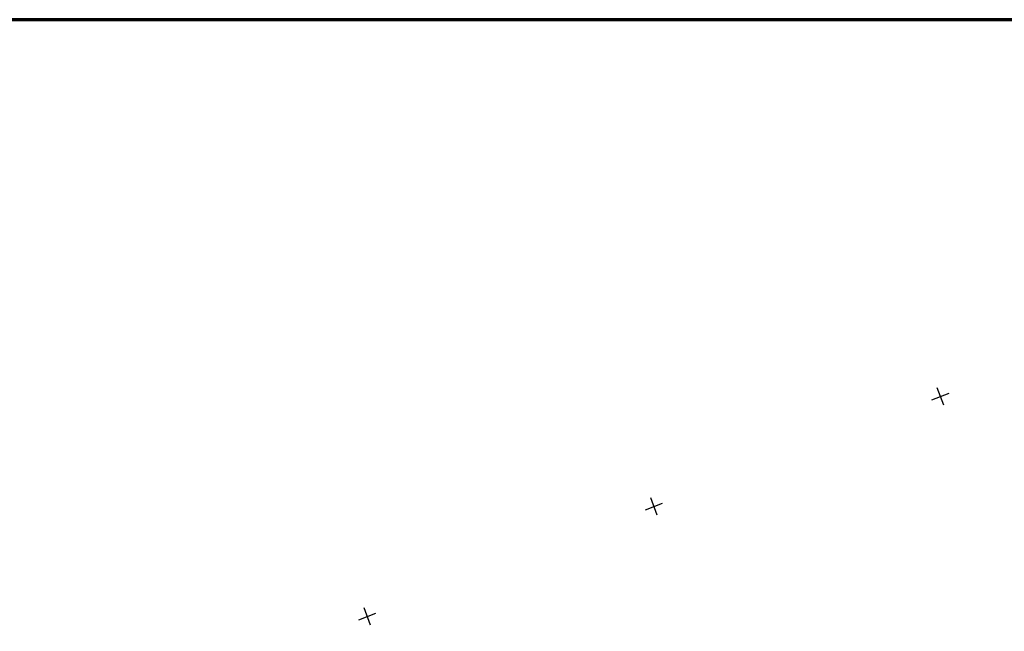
# Model space of a CAD drawing. Header units: millimetres. Extents: x -10 to 1169, y 1 to 1686.
# Tile 181 of 224: x 410 to 570, y 1587 to 1686. Entities that reach past the tile are written whole.
import ezdxf

# ---------------------------------------------------------------- set-up
doc = ezdxf.new("R2010")
doc.units = ezdxf.units.MM
doc.layers.add('COORDS', color=7, linetype='Continuous')
doc.layers.add('Листы', color=7, linetype='Continuous')

msp = doc.modelspace()

# ---------------------------------------------------------------- linework, layer by layer
at = {"layer": 'COORDS', "lineweight": -2}
for p, q in [((560.36362, 1623.57153), (559.28852, 1626.37227)), ((558.4257, 1624.43435), (561.22644, 1625.50945)), ((513.6846, 1605.65313), (512.6095, 1608.45387)), ((511.74668, 1606.51595), (514.54742, 1607.59105)), ((465.06766, 1588.59755), (467.8684, 1589.67266)), ((467.00558, 1587.73473), (465.93048, 1590.53547))]:
    msp.add_line(p, q, dxfattribs=at)
at = {"layer": 'Листы', "lineweight": 70, "ltscale": 200}
msp.add_lwpolyline([(1168.76888, 1686.35822), (128.55065, 1686.35822), (128.55065, 1400.47816), (1168.76888, 1400.47816)], close=True, dxfattribs=at)

doc.saveas('drawing.dxf')
